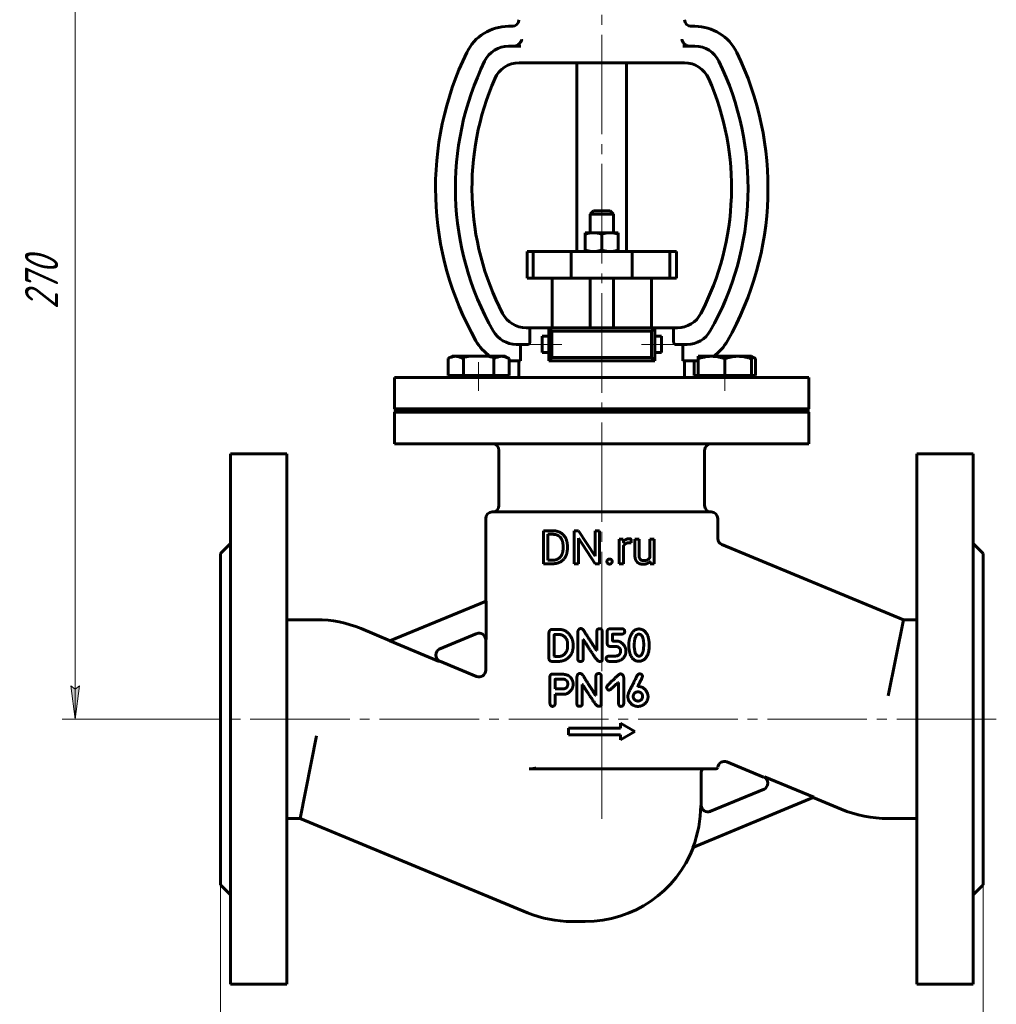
# Model space of a CAD drawing. Header units: millimetres. Extents: x 0 to 594, y 0 to 420.
# Tile 3 of 8: x 106 to 254, y 153 to 302. Entities that reach past the tile are written whole.
import ezdxf

# ---------------------------------------------------------------- set-up
doc = ezdxf.new("R2010")
doc.units = ezdxf.units.MM
for name, pattern in [('K5LT-1', [0]), ('K5LT_AXLED', [19.5, 15, -1.5, 1.5, -1.5]), ('K5LT_BASIC', [0]), ('K5LT_THIN', [0])]:
    doc.linetypes.add(name, pattern=pattern)
doc.layers.add('Системный слой', color=7, linetype='Continuous')
doc.layers.add('Системный слой (1)', color=7, linetype='Continuous', true_color=0x6c6c6c)
doc.styles.add('KDIMTEXTSTYLE', font='txt', dxfattribs={"width": 0.96, "oblique": 15, "height": 5})
doc.styles.add('KTEXTSTYLE', font='txt', dxfattribs={"width": 0.96, "height": 5})
doc.dimstyles.new('KDIMSTYLE (0.50)', dxfattribs={"dimtxt": 5, "dimasz": 1, "dimexe": 2, "dimexo": 0, "dimgap": 1, "dimtad": 1, "dimlfac": 2, "dimtxsty": 'KDIMTEXTSTYLE', "dimsah": 1, "dimcen": 0, "dimdle": 1, "dimadec": 0, "dimazin": 0, "dimtfac": 0.667, "dimtmove": 0, "dimatfit": 3, "dimfxl": 1, "dimtvp": 1, "dimtolj": 1, "dimtzin": 0, "dimarcsym": 0})

# ---------------------------------------------------------------- blocks, each defined once
blk = doc.blocks.new('U4')
at = {"layer": 'Системный слой (1)', "color": 143, "linetype": 'K5LT_BASIC', "lineweight": 60, "true_color": 0x33acca}
for p, q in [((216.87, 250.63), (216.66, 250.71)), ((217.08, 250.54), (216.87, 250.63)), ((217.28, 250.43), (217.08, 250.54))]:
    blk.add_line(p, q, dxfattribs=at)
blk = doc.blocks.new('U6')
at = {"layer": 'Системный слой (1)', "color": 143, "linetype": 'K5LT_BASIC', "lineweight": 60, "true_color": 0x33acca}
for p, q in [((203.11, 252.59), (203.11, 253.84)), ((203.11, 251.34), (203.11, 252.59))]:
    blk.add_line(p, q, dxfattribs=at)
blk = doc.blocks.new('U10')
at = {"layer": 'Системный слой (1)', "color": 143, "linetype": 'K5LT_BASIC', "lineweight": 60, "true_color": 0x33acca}
for p, q in [((185.1, 252.59), (185.1, 253.84)), ((185.1, 251.34), (185.1, 252.59))]:
    blk.add_line(p, q, dxfattribs=at)
blk = doc.blocks.new('U12')
at = {"layer": 'Системный слой (1)', "color": 143, "linetype": 'K5LT_BASIC', "lineweight": 60, "true_color": 0x33acca}
for p, q in [((157.8, 209.72), (162.22, 207.88)), ((169.68, 204.8), (175.22, 202.5))]:
    blk.add_line(p, q, dxfattribs=at)
blk = doc.blocks.new('U13')
at = {"layer": 'Системный слой (1)', "color": 143, "linetype": 'K5LT_BASIC', "lineweight": 60, "true_color": 0x33acca}
for p, q in [((218.52, 187.3), (212.98, 189.6)), ((230.22, 182.46), (225.98, 184.21))]:
    blk.add_line(p, q, dxfattribs=at)
blk = doc.blocks.new('U14')
at = {"layer": 'Системный слой (1)', "color": 143, "linetype": 'K5LT_BASIC', "lineweight": 60, "true_color": 0x33acca}
for p, q in [((176.6, 213.84), (176.6, 226.3)), ((176.6, 203.43), (176.6, 208.01))]:
    blk.add_line(p, q, dxfattribs=at)
blk = doc.blocks.new('D0')
at = {"layer": 'Системный слой (1)'}
for points in [[(141.6, 130.29), (141.1, 130.95), (141.6, 131.61), (136.6, 130.95)], [(246.6, 130.29), (251.6, 130.95), (246.6, 131.61), (247.1, 130.95)]]:
    blk.add_hatch(color=7, dxfattribs=at).paths.add_polyline_path(points)
at = {"layer": 'Системный слой (1)', "color": 7, "linetype": 'K5LT_THIN', "lineweight": 18, "true_color": 0xffffff}
for p, q in [((136.6, 171.05), (136.6, 128.95)), ((251.6, 171.05), (251.6, 128.95)), ((136.6, 130.95), (141.6, 131.61)), ((141.6, 130.29), (136.6, 130.95)), ((136.6, 130.95), (251.6, 130.95)), ((141.6, 131.61), (141.1, 130.95)), ((141.1, 130.95), (141.6, 130.29)), ((247.1, 130.95), (246.6, 131.61)), ((246.6, 131.61), (251.6, 130.95)), ((251.6, 130.95), (246.6, 130.29)), ((246.6, 130.29), (247.1, 130.95))]:
    blk.add_line(p, q, dxfattribs=at)
blk.add_wipeout([(188.56, 131.95), (188.56, 139.33), (199.2, 139.33), (199.2, 131.95)]).dxf.layer = 'Системный слой (1)'
at = {"layer": 'Системный слой (1)', "color": 7, "insert": (188.56, 138.54), "char_height": 5, "attachment_point": 1, "style": 'KTEXTSTYLE'}
blk.add_mtext('\\fArial|b0|c204|p34;\\H5.0;\\W1.000;\\Q15;\\fGOST Type AU|b0|i0|c204|p34;\\Q15;\\W0.960;230', dxfattribs=at)
blk = doc.blocks.new('KDIMARROW_01')
at = {"layer": 'Системный слой'}
blk.add_hatch(color=0, dxfattribs=at).paths.add_polyline_path([(0, 0), (-5, 0.66), (-4.5, 0), (-5, -0.66)])
at = {"layer": 'Системный слой', "color": 0, "linetype": 'K5LT_THIN', "lineweight": 18}
for p, q in [((-4.5, 0), (-5, 0.66)), ((-5, 0.66), (0, 0)), ((0, 0), (-5, -0.66)), ((-5, -0.66), (-4.5, 0))]:
    blk.add_line(p, q, dxfattribs=at)
at = {"layer": 'Системный слой (1)', "color": 0, "linetype": 'K5LT_THIN', "lineweight": 18}
blk.add_line((194.1, 196.05), (193.6, 196.05), dxfattribs=at)
blk = doc.blocks.new('D1')
at = {"layer": 'Системный слой (1)'}
for points in [[(115.37, 326.05), (114.71, 331.05), (114.05, 326.05), (114.71, 326.55)], [(114.71, 196.05), (115.37, 201.05), (114.71, 200.55), (114.05, 201.05)]]:
    blk.add_hatch(color=7, dxfattribs=at).paths.add_polyline_path(points)
at = {"layer": 'Системный слой (1)', "color": 7, "linetype": 'K5LT_THIN', "lineweight": 18, "true_color": 0xffffff}
for p, q in [((146.87, 331.05), (112.71, 331.05)), ((114.05, 326.05), (114.71, 331.05)), ((114.71, 331.05), (115.37, 326.05)), ((114.71, 331.05), (114.71, 196.05)), ((114.71, 326.55), (114.05, 326.05)), ((115.37, 326.05), (114.71, 326.55)), ((114.71, 196.05), (114.05, 201.05)), ((114.05, 201.05), (114.71, 200.55)), ((114.71, 200.55), (115.37, 201.05)), ((115.37, 201.05), (114.71, 196.05)), ((136.6, 196.05), (112.71, 196.05))]:
    blk.add_line(p, q, dxfattribs=at)
blk.add_wipeout([(113.71, 257.88), (106.33, 257.88), (106.33, 268.77), (113.71, 268.77)]).dxf.layer = 'Системный слой (1)'
at = {"layer": 'Системный слой (1)', "color": 7, "insert": (107.12, 257.88), "char_height": 5, "attachment_point": 1, "rotation": 90, "style": 'KTEXTSTYLE'}
blk.add_mtext('\\fArial|b0|c204|p34;\\H5.0;\\W1.000;\\Q15;\\fGOST Type AU|b0|i0|c204|p34;\\Q15;\\W0.960;270', dxfattribs=at)

msp = doc.modelspace()

# ---------------------------------------------------------------- linework, layer by layer
at = {"layer": 'Системный слой (1)', "color": 30, "linetype": 'K5LT_AXLED', "lineweight": 18, "true_color": 0xff8000}
for p, q in [((194.1019, 186.7983), (194.1019, 321.088)), ((188.0978, 252.588), (183.0978, 252.588)), ((205.1061, 252.588), (200.1061, 252.588)), ((175.5404, 245.588), (175.5404, 249.888)), ((212.6635, 245.588), (212.6635, 249.888)), ((253.6019, 196.0483), (134.6019, 196.0483)), ((194.1019, 181.0153), (194.1019, 190.5483))]:
    msp.add_line(p, q, dxfattribs=at)
at = {"layer": 'Системный слой (1)', "color": 143, "linetype": 'K5LT_BASIC', "lineweight": 60, "true_color": 0x33acca}
for p, q in [((180.7509, 300.5689), (180.0416, 300.5689)), ((208.1623, 300.5689), (207.453, 300.5689)), ((181.8877, 297.5689), (180.0416, 297.5689)), ((208.1623, 297.5689), (206.3162, 297.5689)), ((181.6405, 295.0689), (183.0329, 295.0689)), ((183.0329, 295.0689), (185.1752, 295.0689)), ((185.1752, 295.0689), (203.0287, 295.0689)), ((190.3519, 266.588), (190.3519, 295.0689)), ((197.8519, 266.588), (197.8519, 295.0689)), ((203.0287, 295.0689), (205.171, 295.0689)), ((205.171, 295.0689), (206.5633, 295.0689)), ((192.8519, 272.713), (192.3519, 272.213)), ((192.3519, 269.438), (192.3519, 272.213)), ((192.3519, 272.213), (195.8519, 272.213)), ((195.3519, 272.713), (192.8519, 272.713)), ((195.3519, 272.713), (195.8519, 272.213)), ((195.8519, 269.438), (195.8519, 272.213)), ((191.6019, 269.438), (192.8519, 269.438)), ((191.6019, 269.2147), (191.6019, 269.438)), ((191.6019, 269.2147), (191.6019, 266.8113)), ((192.8519, 269.438), (195.3519, 269.438)), ((194.1019, 269.2147), (194.1019, 266.8113)), ((195.3519, 269.438), (196.6019, 269.438)), ((196.6019, 269.438), (196.6019, 269.2147)), ((196.6019, 269.2147), (196.6019, 266.8113)), ((182.8519, 262.588), (182.8519, 266.588)), ((182.8519, 266.588), (183.7436, 266.588)), ((183.7436, 266.588), (189.4982, 266.588)), ((183.7436, 262.588), (183.7436, 266.588)), ((189.4982, 262.588), (189.4982, 266.588)), ((189.4982, 266.588), (198.6743, 266.588)), ((191.6019, 266.588), (191.6019, 266.8113)), ((196.6019, 266.8113), (196.6019, 266.588)), ((198.6743, 266.588), (204.3898, 266.588)), ((198.6743, 262.588), (198.6743, 266.588)), ((204.3898, 262.588), (204.3898, 266.588)), ((204.3898, 266.588), (205.3519, 266.588)), ((205.3519, 262.588), (205.3519, 266.588)), ((182.8519, 262.588), (183.7436, 262.588)), ((183.7436, 262.588), (189.4982, 262.588)), ((186.6019, 255.088), (186.6019, 262.588)), ((189.4982, 262.588), (198.6743, 262.588)), ((192.3519, 255.088), (192.3519, 262.588)), ((195.8519, 255.088), (195.8519, 262.588)), ((198.6743, 262.588), (204.3898, 262.588)), ((201.6019, 255.088), (201.6019, 262.588)), ((204.3898, 262.588), (205.3519, 262.588)), ((183.2766, 255.088), (182.7012, 255.088)), ((183.2766, 255.088), (186.0978, 255.088)), ((183.2766, 255.088), (183.2766, 253.088)), ((186.0978, 255.088), (186.5978, 254.588)), ((186.0978, 255.088), (186.0978, 250.088)), ((202.1061, 255.088), (186.0978, 255.088)), ((186.5978, 254.588), (186.5978, 250.588)), ((201.6061, 254.588), (186.5978, 254.588)), ((202.1061, 255.088), (201.6061, 254.588)), ((201.6061, 250.588), (201.6061, 254.588)), ((202.1061, 255.088), (204.9273, 255.088)), ((202.1061, 250.088), (202.1061, 255.088)), ((205.5027, 255.088), (204.9273, 255.088)), ((204.9273, 253.088), (204.9273, 255.088)), ((181.2142, 252.588), (183.0029, 252.588)), ((181.8545, 252.588), (181.8545, 250.088)), ((186.0978, 253.838), (185.0978, 253.838)), ((203.1061, 253.838), (202.1061, 253.838)), ((205.2009, 252.588), (206.9897, 252.588)), ((206.3494, 250.088), (206.3494, 252.588)), ((186.0978, 251.338), (185.0978, 251.338)), ((203.1061, 251.338), (202.1061, 251.338)), ((170.9216, 250.4307), (171.5404, 250.788)), ((170.9216, 247.888), (170.9216, 250.4307)), ((172.0763, 250.788), (171.5404, 250.788)), ((175.5404, 250.788), (172.0763, 250.788)), ((173.231, 247.888), (173.231, 250.4307)), ((179.0045, 250.788), (175.5404, 250.788)), ((177.8498, 247.888), (177.8498, 250.4307)), ((179.5404, 250.788), (179.0045, 250.788)), ((180.1592, 250.4307), (179.5404, 250.788)), ((180.1592, 247.888), (180.1592, 250.4307)), ((181.8545, 250.088), (180.1592, 250.088)), ((181.6019, 247.588), (181.6019, 250.088)), ((186.0978, 250.088), (186.5978, 250.588)), ((186.0978, 250.088), (202.1061, 250.088)), ((186.5978, 250.588), (201.6061, 250.588)), ((202.1061, 250.088), (201.6061, 250.588)), ((208.6635, 250.088), (206.3494, 250.088)), ((206.6019, 247.588), (206.6019, 250.088)), ((208.0447, 247.888), (208.0447, 250.088)), ((210.6635, 250.788), (208.6635, 250.788)), ((208.6635, 250.4307), (208.6635, 250.788)), ((208.6635, 247.888), (208.6635, 250.4307)), ((214.6635, 250.788), (210.6635, 250.788)), ((212.6635, 247.888), (212.6635, 250.4307)), ((216.6635, 250.788), (214.6635, 250.788)), ((217.2823, 250.4307), (216.6635, 250.788)), ((216.6635, 250.788), (216.6635, 250.4307)), ((216.6635, 247.888), (216.6635, 250.4307)), ((217.2823, 247.888), (217.2823, 250.4307)), ((162.8519, 242.838), (162.8519, 247.588)), ((162.8519, 247.588), (225.3519, 247.588)), ((172.0763, 247.888), (170.9216, 247.888)), ((171.5404, 247.588), (171.5404, 247.888)), ((173.231, 247.888), (172.0763, 247.888)), ((175.5404, 247.888), (173.231, 247.888)), ((177.8498, 247.888), (175.5404, 247.888)), ((179.0045, 247.888), (177.8498, 247.888)), ((180.1592, 247.888), (179.0045, 247.888)), ((179.5404, 247.588), (179.5404, 247.888)), ((208.6635, 247.888), (208.0447, 247.888)), ((210.6635, 247.888), (208.6635, 247.888)), ((208.6635, 247.588), (208.6635, 247.888)), ((212.6635, 247.888), (210.6635, 247.888)), ((214.6635, 247.888), (212.6635, 247.888)), ((216.6635, 247.888), (214.6635, 247.888)), ((217.2823, 247.888), (216.6635, 247.888)), ((216.6635, 247.588), (216.6635, 247.888)), ((225.3519, 242.838), (225.3519, 247.588)), ((162.8519, 242.838), (225.3519, 242.838)), ((163.1019, 242.588), (162.8519, 242.838)), ((162.8519, 242.338), (163.1019, 242.588)), ((162.8519, 237.588), (162.8519, 242.338)), ((162.8519, 242.338), (225.3519, 242.338)), ((163.1019, 242.588), (225.1019, 242.588)), ((225.1019, 242.588), (225.3519, 242.838)), ((225.3519, 242.338), (225.1019, 242.588)), ((225.3519, 237.588), (225.3519, 242.338)), ((162.8519, 237.588), (225.3519, 237.588)), ((178.6019, 228.2983), (178.6019, 236.588)), ((209.6019, 228.2983), (209.6019, 236.588)), ((138.1019, 236.0483), (146.6019, 236.0483)), ((138.1019, 236.0483), (138.1019, 156.0483)), ((146.6019, 236.0483), (146.6019, 156.0483)), ((250.1019, 236.0483), (241.6019, 236.0483)), ((241.6019, 236.0483), (241.6019, 156.0483)), ((250.1019, 236.0483), (250.1019, 156.0483)), ((177.6019, 227.2983), (210.6019, 227.2983)), ((211.6019, 223.3077), (211.6019, 226.2983)), ((185.317, 224.4705), (186.7275, 224.4705)), ((185.317, 219.4858), (185.317, 224.4705)), ((189.9472, 219.4858), (189.9472, 224.4705)), ((189.9472, 224.4705), (190.6079, 224.4705)), ((190.6079, 224.4705), (193.1277, 220.6156)), ((193.1277, 224.4705), (193.7816, 224.4705)), ((193.1277, 220.6156), (193.1277, 224.4705)), ((193.7816, 219.4858), (193.7816, 224.4705)), ((185.9777, 220.0233), (185.9777, 223.9296)), ((185.9777, 223.9296), (186.7275, 223.9296)), ((190.6079, 223.3305), (193.1174, 219.4858)), ((190.6079, 219.4858), (190.6079, 223.3305)), ((196.7305, 219.4858), (196.7305, 223.1901)), ((196.7305, 223.1901), (197.3467, 223.1901)), ((197.3467, 223.1901), (197.3592, 222.7666)), ((198.5176, 222.6218), (198.521, 223.2107)), ((199.0981, 220.8005), (199.0981, 223.1901)), ((199.0981, 223.1901), (199.7314, 223.1901)), ((199.7314, 220.7936), (199.7314, 223.1901)), ((201.3781, 223.1901), (202.0149, 223.1901)), ((201.3781, 220.4948), (201.3781, 223.1901)), ((202.0149, 219.4858), (202.0149, 223.1901)), ((136.6019, 221.0483), (138.1019, 222.5483)), ((188.2715, 221.8276), (188.2715, 222.1322)), ((188.9254, 221.8276), (188.9254, 222.1254)), ((197.3639, 219.4858), (197.3639, 222.1174)), ((239.5856, 211.0483), (212.2193, 222.3838)), ((251.6019, 221.0483), (250.1019, 222.5483)), ((136.6019, 221.0483), (136.6019, 171.0483)), ((185.9777, 220.0233), (186.6659, 220.0233)), ((201.3958, 219.8523), (201.409, 219.4858)), ((251.6019, 221.0483), (251.6019, 171.0483)), ((185.317, 219.4858), (186.6659, 219.4858)), ((189.9472, 219.4858), (190.6079, 219.4858)), ((193.1174, 219.4858), (193.7816, 219.4858)), ((196.7305, 219.4858), (197.3639, 219.4858)), ((201.409, 219.4858), (202.0149, 219.4858)), ((162.1259, 207.8437), (176.6663, 213.8665)), ((176.6663, 208.0419), (176.6663, 213.8665)), ((146.6019, 211.0483), (151.1047, 211.0483)), ((237.2981, 199.5483), (239.5856, 211.0483)), ((241.6019, 211.0483), (239.5856, 211.0483)), ((186.5191, 209.5597), (186.6389, 209.5666)), ((186.6389, 209.5666), (187.779, 209.5666)), ((195.3667, 209.6624), (197.0957, 209.683)), ((175.2802, 208.9628), (169.5888, 206.6053)), ((186.1459, 205.157), (186.1459, 209.1112)), ((186.9334, 205.5371), (186.9436, 208.7689)), ((186.9813, 208.8065), (187.7242, 208.8065)), ((190.4979, 205.0988), (190.4979, 209.2379)), ((191.2956, 205.0988), (191.2956, 208.0568)), ((191.2956, 208.0568), (191.3332, 208.0568)), ((193.3497, 206.4032), (193.3497, 209.2174)), ((194.1679, 204.9858), (194.1679, 209.2379)), ((194.9046, 207.646), (194.9046, 209.1831)), ((195.7125, 207.9746), (195.7125, 208.8202)), ((195.7502, 208.8579), (197.058, 208.8579)), ((162.1259, 207.8437), (169.578, 204.7569)), ((188.9601, 207.0948), (188.9601, 207.3241)), ((195.8461, 207.8206), (196.3664, 207.8206)), ((198.9912, 207.1222), (199.0083, 207.509)), ((201.2645, 207.2146), (201.2645, 207.2317)), ((186.9334, 205.5371), (186.971, 205.5165)), ((186.971, 205.5165), (187.7242, 205.5165)), ((193.312, 206.4032), (193.3497, 206.4032)), ((195.175, 205.5713), (196.25, 205.5713)), ((196.9416, 206.1499), (196.9416, 206.4169)), ((197.7495, 206.2252), (197.7495, 206.3998)), ((199.6554, 205.5679), (199.8231, 205.5679)), ((186.5807, 204.7565), (187.6283, 204.7565)), ((193.7331, 204.7633), (193.8632, 204.7633)), ((195.2332, 204.7565), (196.2877, 204.7565)), ((186.2508, 202.4061), (186.268, 198.6984)), ((186.6856, 202.8512), (187.7127, 202.8512)), ((187.1033, 202.0638), (188.4727, 202.0638)), ((190.3656, 198.3321), (190.3656, 202.4712)), ((193.2174, 199.6365), (193.2174, 202.4506)), ((194.0356, 198.2191), (194.0356, 202.4712)), ((197.4187, 198.428), (197.4187, 202.3069)), ((187.0862, 200.6362), (187.1238, 200.5985)), ((187.1238, 200.5985), (188.168, 200.5985)), ((191.1633, 198.3321), (191.1633, 201.2901)), ((191.1633, 201.2901), (191.2009, 201.2901)), ((196.5388, 201.5571), (196.6142, 201.5571)), ((196.6142, 198.4656), (196.6142, 201.5571)), ((199.5539, 200.9717), (199.5539, 200.9888)), ((199.5539, 200.9717), (199.571, 200.9717)), ((187.0862, 199.8179), (188.6816, 199.8179)), ((187.0862, 198.4519), (187.0862, 199.8179)), ((193.1797, 199.6365), (193.2174, 199.6365)), ((195.19, 200.4308), (195.2447, 200.4308)), ((198.8589, 199.3968), (198.8589, 199.5064)), ((199.5916, 200.1637), (199.7045, 200.1637)), ((200.266, 199.3592), (200.266, 199.4687)), ((193.6008, 197.9966), (193.7309, 197.9966)), ((189.1019, 194.6706), (196.9369, 194.6706)), ((189.1019, 193.6706), (189.1019, 194.6706)), ((196.9369, 195.4206), (199.1019, 194.1706)), ((196.9369, 194.6706), (196.9369, 195.4206)), ((151.1047, 193.5483), (148.6183, 181.0483)), ((189.1019, 193.6706), (196.9369, 193.6706)), ((196.9369, 192.9206), (199.1019, 194.1706)), ((196.9369, 192.9206), (196.9369, 193.6706)), ((184.0094, 188.5483), (183.9178, 188.7983)), ((184.0094, 188.5483), (183.1779, 188.5483)), ((184.1534, 188.5483), (184.0094, 188.5483)), ((184.1534, 188.5483), (211.2808, 188.5483)), ((209.1019, 183.0153), (209.1019, 188.0483)), ((211.2808, 188.5483), (211.3584, 188.5483)), ((226.078, 184.253), (218.6259, 187.3397)), ((226.078, 184.253), (207.8418, 176.6993)), ((210.4141, 182.0944), (218.6151, 185.4913)), ((209.0292, 183.0153), (209.1019, 183.0153)), ((146.6019, 181.0483), (148.6183, 181.0483)), ((148.6183, 181.0483), (182.9023, 166.8474)), ((241.6019, 181.0483), (237.2981, 181.0483)), ((136.6019, 171.0483), (138.1019, 169.5483)), ((251.6019, 171.0483), (250.1019, 169.5483)), ((189.5992, 165.5153), (191.6019, 165.5153)), ((138.1019, 156.0483), (146.6019, 156.0483)), ((250.1019, 156.0483), (241.6019, 156.0483))]:
    msp.add_line(p, q, dxfattribs=at)
for centre, radius, start, end in [((180.6019, 301.5689), 1, 270, 0), ((207.6019, 301.5689), 1, 180, 270), ((180.0416, 293.5689), 7, 90, 154.031247), ((208.1623, 293.5689), 7, 25.968753, 90), ((180.0416, 293.5689), 4, 90, 154.031247), ((208.1623, 293.5689), 4, 25.968753, 90), ((215.7206, 276.1912), 46.686, 154.031247, 209.601006), ((172.4833, 276.1912), 46.686, 330.398994, 25.968753), ((215.7206, 276.1912), 43.686, 154.031247, 209.601006), ((181.6405, 291.0689), 4, 90, 156.416206), ((206.5633, 291.0689), 4, 23.583794, 90), ((172.4833, 276.1912), 43.686, 330.398994, 25.968753), ((215.7206, 276.1912), 41.186, 156.416206, 207.38298), ((172.4833, 276.1912), 41.186, 332.61702, 23.583794), ((182.7012, 259.088), 4, 207.38298, 270), ((205.5027, 259.088), 4, 270, 332.61702), ((181.2142, 256.588), 4, 209.601006, 270), ((206.9897, 256.588), 4, 270, 330.398994), ((181.2142, 256.588), 7, 209.601006, 235.952268), ((206.9897, 256.588), 7, 304.047732, 330.398994), ((177.6019, 236.588), 1, 0, 90), ((210.6019, 236.588), 1, 90, 180), ((177.6019, 226.2983), 1, 90, 180), ((177.6019, 228.2983), 1, 270, 0), ((210.6019, 228.2983), 1, 180, 270), ((210.6019, 226.2983), 1, 0, 90), ((212.6019, 223.3077), 1, 180, 247.5), ((151.1047, 193.5483), 17.5, 67.5, 90), ((175.6019, 208.0137), 1, 0, 112.5), ((170.0635, 205.7196), 1, 112.5, 247.5), ((175.6019, 203.4255), 1, 247.5, 0), ((211.3584, 188.7983), 0.25, 270, 354.161789), ((212.6019, 188.6712), 1, 67.5, 173.283691), ((209.6019, 188.0483), 0.5, 90, 180), ((218.1404, 186.3771), 1, 292.5, 67.5), ((191.6019, 183.0153), 17.4248, 338.74788, 359.996638), ((210.1014, 183.0472), 1, 181.829678, 292.5), ((237.2981, 199.5483), 18.5, 247.5, 270), ((191.6019, 183.0153), 17.5, 270, 338.983093), ((189.5992, 183.0153), 17.5, 247.5, 270)]:
    msp.add_arc(centre, radius, start, end, dxfattribs=at)
for points, degree in [([(180.8354, 297.5689), (180.9075, 297.5689), (180.987, 297.5771), (181.0635, 297.5943)], 3), ([(207.1403, 297.5943), (207.2168, 297.5771), (207.2964, 297.5689), (207.3684, 297.5689)], 3), ([(188.9254, 222.1254), (188.9254, 222.6663), (188.6104, 223.5325), (188.025, 224.1453), (187.2171, 224.4705), (186.7275, 224.4705)], 2), ([(188.2715, 222.1322), (188.2715, 222.5602), (188.0661, 223.2278), (187.669, 223.69), (187.0972, 223.9296), (186.7275, 223.9296)], 2), ([(198.2403, 223.2586), (197.939, 223.2586), (197.7216, 223.1302)], 2), ([(198.3978, 223.2432), (198.3087, 223.2586), (198.2403, 223.2586)], 2), ([(198.521, 223.2107), (198.4868, 223.2278), (198.3978, 223.2432)], 2), ([(186.6659, 219.4858), (187.1862, 219.4858), (188.0182, 219.8111), (188.6104, 220.4205), (188.9254, 221.2866), (188.9254, 221.8276)], 2), ([(186.6659, 220.0233), (187.1999, 220.0233), (187.912, 220.4718), (188.2715, 221.2832), (188.2715, 221.8276)], 2), ([(198.2095, 222.6492), (198.2985, 222.6492), (198.4388, 222.6389), (198.5176, 222.6218)], 2), ([(194.9897, 220.0935), (194.8887, 219.9822), (194.8887, 219.8213)], 2), ([(195.2824, 220.2048), (195.0907, 220.2048), (194.9897, 220.0935)], 2), ([(195.5751, 220.0935), (195.4741, 220.2048), (195.2824, 220.2048)], 2), ([(195.6761, 219.8213), (195.6761, 219.9822), (195.5751, 220.0935)], 2), ([(199.0981, 220.8005), (199.0981, 220.4307), (199.1854, 220.1671)], 2), ([(199.1854, 220.1671), (199.2727, 219.9035), (199.4336, 219.7392)], 2), ([(199.7879, 220.3811), (199.7314, 220.5437), (199.7314, 220.7936)], 2), ([(200.1611, 219.9925), (200.0395, 220.0302), (199.8444, 220.2185), (199.7879, 220.3811)], 2), ([(200.4127, 219.9549), (200.2826, 219.9549), (200.1611, 219.9925)], 2), ([(201.0529, 220.1106), (200.8167, 219.9549), (200.4127, 219.9549)], 2), ([(200.9879, 219.5457), (201.2334, 219.6594), (201.3958, 219.8523)], 2), ([(201.3781, 220.4948), (201.2724, 220.2554), (201.0529, 220.1106)], 2), ([(194.8887, 219.8213), (194.8887, 219.6639), (194.9897, 219.5543)], 2), ([(194.9897, 219.5543), (195.0907, 219.4447), (195.2824, 219.4447)], 2), ([(195.2824, 219.4447), (195.4741, 219.4447), (195.5751, 219.5543)], 2), ([(195.5751, 219.5543), (195.6761, 219.6639), (195.6761, 219.8213)], 2), ([(199.4336, 219.7392), (199.5945, 219.5748), (199.8187, 219.4961)], 2), ([(199.8187, 219.4961), (200.0429, 219.4173), (200.3134, 219.4173)], 2), ([(200.3134, 219.4173), (200.7105, 219.4173), (200.9879, 219.5457)], 2), ([(186.5191, 209.5597), (186.2076, 209.546), (186.1459, 209.1112)], 2), ([(189.549, 208.3307), (188.8334, 209.5666), (187.779, 209.5666)], 2), ([(190.9532, 209.7104), (190.58, 209.7104), (190.4979, 209.2379)], 2), ([(191.6208, 209.0256), (191.2956, 209.7104), (190.9532, 209.7104)], 2), ([(193.805, 209.6932), (193.3497, 209.6932), (193.3497, 209.2174)], 2), ([(194.1679, 209.2379), (194.1679, 209.6932), (193.805, 209.6932)], 2), ([(195.3667, 209.6624), (194.9046, 209.6624), (194.9046, 209.1831)], 2), ([(197.5578, 209.279), (197.5578, 209.683), (197.0957, 209.683)], 2), ([(199.1761, 209.5255), (198.8166, 209.3372), (198.5068, 208.7278)], 2), ([(199.6759, 209.6556), (199.3609, 209.6008), (199.1761, 209.5255)], 2), ([(201.0796, 208.5464), (200.5832, 209.6556), (199.6759, 209.6556)], 2), ([(186.9813, 208.8065), (186.9436, 208.7997), (186.9436, 208.7689)], 2), ([(188.0084, 208.7689), (187.8303, 208.8065), (187.7242, 208.8065)], 2), ([(188.9601, 207.3241), (188.9601, 208.3889), (188.0084, 208.7689)], 2), ([(189.7955, 207.0948), (189.7955, 207.8479), (189.549, 208.3307)], 2), ([(191.3332, 208.0568), (191.7954, 207.2762), (192.9115, 205.6261)], 2), ([(193.312, 206.4032), (192.3945, 207.8548), (191.6208, 209.0256)], 2), ([(195.7125, 208.8202), (195.7125, 208.8511), (195.7502, 208.8579)], 2), ([(195.8461, 207.8206), (195.7125, 207.8206), (195.7125, 207.9746)], 2), ([(197.058, 208.8579), (197.5749, 208.9092), (197.5749, 209.2619)], 2), ([(197.5749, 209.2619), (197.5749, 209.279), (197.5578, 209.279)], 2), ([(198.5068, 208.7278), (198.1969, 208.1184), (198.1764, 207.2694)], 2), ([(199.693, 208.8613), (199.111, 208.8613), (199.0083, 207.509)], 2), ([(200.4325, 207.2317), (200.4325, 208.8613), (199.693, 208.8613)], 2), ([(201.2645, 207.2317), (201.2645, 207.8343), (201.0796, 208.5464)], 2), ([(188.4637, 204.9105), (189.7955, 205.6089), (189.7955, 207.0948)], 2), ([(188.7684, 206.2218), (188.9601, 206.571), (188.9601, 207.0948)], 2), ([(194.9046, 207.646), (194.9046, 207.0126), (195.4044, 207.0126)], 2), ([(195.4044, 207.0126), (196.5376, 207.0092), (196.5376, 206.9544)], 2), ([(197.5168, 207.129), (196.9621, 207.8206), (196.3664, 207.8206)], 2), ([(196.5376, 206.9544), (196.9416, 206.7113), (196.9416, 206.4169)], 2), ([(197.7495, 206.3998), (197.7495, 206.6668), (197.5168, 207.129)], 2), ([(198.1764, 207.2694), (198.1764, 206.5573), (198.3784, 205.8657)], 2), ([(198.9912, 207.1222), (199.0665, 205.5679), (199.6554, 205.5679)], 2), ([(199.8231, 205.5679), (200.2237, 205.5679), (200.3949, 206.5847)], 2), ([(200.0799, 204.8284), (201.2645, 205.2289), (201.2645, 207.2146)], 2), ([(200.3949, 206.5847), (200.4325, 207.04), (200.4325, 207.2317)], 2), ([(186.1459, 205.157), (186.1631, 204.8078), (186.5807, 204.7565)], 2), ([(187.7242, 205.5165), (188.313, 205.5165), (188.7684, 206.2218)], 2), ([(190.4979, 205.0988), (190.4979, 204.7496), (190.8779, 204.7496)], 2), ([(190.8779, 204.7496), (191.2956, 204.7496), (191.2956, 205.0988)], 2), ([(192.9115, 205.6261), (193.4661, 204.7633), (193.7331, 204.7633)], 2), ([(195.175, 205.5713), (194.771, 205.5028), (194.771, 205.2084)], 2), ([(194.771, 205.2084), (194.771, 204.7941), (195.2332, 204.7565)], 2), ([(196.9416, 206.1499), (196.7499, 205.5713), (196.25, 205.5713)], 2), ([(196.8834, 204.9003), (197.7495, 205.4343), (197.7495, 206.2252)], 2), ([(198.3784, 205.8657), (198.82, 204.7736), (199.6759, 204.7736)], 2), ([(187.6283, 204.7565), (187.933, 204.7565), (188.4637, 204.9105)], 2), ([(193.8632, 204.7633), (194.1679, 204.7633), (194.1679, 204.9858)], 2), ([(196.2877, 204.7565), (196.4417, 204.7565), (196.8834, 204.9003)], 2), ([(199.6759, 204.7736), (199.9156, 204.7736), (200.0799, 204.8284)], 2), ([(186.6856, 202.8512), (186.3467, 202.8512), (186.2508, 202.4061)], 2), ([(187.1033, 202.0638), (187.0657, 202.057), (187.0657, 202.0227)], 2), ([(187.0657, 202.0227), (187.0862, 200.8827), (187.0862, 200.6362)], 2), ([(189.4091, 202.3274), (188.9931, 202.8615), (187.7127, 202.8512)], 2), ([(188.9863, 201.3791), (188.9863, 201.8344), (188.4727, 202.0638)], 2), ([(189.784, 201.2832), (189.825, 201.7933), (189.4091, 202.3274)], 2), ([(190.8209, 202.9436), (190.4477, 202.9436), (190.3656, 202.4712)], 2), ([(191.4885, 202.2589), (191.1633, 202.9436), (190.8209, 202.9436)], 2), ([(193.1797, 199.6365), (192.2622, 201.0881), (191.4885, 202.2589)], 2), ([(193.6727, 202.9265), (193.2174, 202.9265), (193.2174, 202.4506)], 2), ([(194.0356, 202.4712), (194.0356, 202.9265), (193.6727, 202.9265)], 2), ([(195.9774, 202.1015), (194.8339, 201.1086), (194.8339, 200.8245)], 2), ([(196.9154, 202.8683), (196.686, 202.8683), (195.9774, 202.1015)], 2), ([(197.4187, 202.3069), (197.3228, 202.8683), (196.9154, 202.8683)], 2), ([(199.6669, 202.8478), (199.5128, 202.8478), (198.6535, 200.9888)], 2), ([(199.8346, 202.8855), (199.7867, 202.8855), (199.6669, 202.8478)], 2), ([(199.6669, 201.2729), (200.2489, 202.3753), (200.2489, 202.4917)], 2), ([(200.2489, 202.4917), (200.2489, 202.8101), (199.8346, 202.8855)], 2), ([(188.168, 200.5985), (188.9863, 200.5985), (188.9863, 201.3791)], 2), ([(188.6816, 199.8179), (189.784, 200.2972), (189.784, 201.2832)], 2), ([(191.2009, 201.2901), (191.6631, 200.5095), (192.7792, 198.8593)], 2), ([(194.8339, 200.8245), (194.9263, 200.4308), (195.19, 200.4308)], 2), ([(195.2447, 200.4308), (195.4193, 200.4342), (196.5388, 201.5571)], 2), ([(198.6535, 200.9888), (198.0338, 199.9515), (198.0338, 199.4345)], 2), ([(199.5539, 200.9888), (199.5539, 201.0333), (199.6669, 201.2729)], 2), ([(200.9987, 199.9378), (200.557, 200.9717), (199.571, 200.9717)], 2), ([(198.0338, 199.4345), (198.0338, 199.3455), (198.1263, 198.9621)], 2), ([(198.8966, 199.7152), (198.8589, 199.6399), (198.8589, 199.5064)], 2), ([(198.8589, 199.3968), (198.8589, 199.0545), (199.3108, 198.8148)], 2), ([(199.5916, 200.1637), (199.0678, 200.1637), (198.8966, 199.7152)], 2), ([(199.571, 198.7772), (200.0948, 198.7772), (200.266, 199.3592)], 2), ([(200.266, 199.4687), (200.266, 199.9857), (199.7045, 200.1637)], 2), ([(200.4543, 198.25), (201.0911, 198.7464), (201.0911, 199.4893)], 2), ([(201.0911, 199.4893), (201.0534, 199.7837), (200.9987, 199.9378)], 2), ([(186.268, 198.6984), (186.268, 197.976), (186.6856, 197.976)], 2), ([(186.6856, 197.976), (187.0417, 197.976), (187.0862, 198.4519)], 2), ([(190.3656, 198.3321), (190.3656, 197.9829), (190.7456, 197.9829)], 2), ([(190.7456, 197.9829), (191.1633, 197.9829), (191.1633, 198.3321)], 2), ([(192.7792, 198.8593), (193.3338, 197.9966), (193.6008, 197.9966)], 2), ([(193.7309, 197.9966), (194.0356, 197.9966), (194.0356, 198.2191)], 2), ([(196.6142, 198.4656), (196.6758, 197.9589), (197.0079, 197.976)], 2), ([(197.0079, 197.976), (197.3776, 197.976), (197.4187, 198.428)], 2), ([(198.1263, 198.9621), (198.6227, 197.9692), (199.5539, 197.9692)], 2), ([(199.3108, 198.8148), (199.5128, 198.7772), (199.571, 198.7772)], 2), ([(199.5539, 197.9692), (200.0332, 197.9692), (200.4543, 198.25)], 2)]:
    msp.add_open_spline(points, degree=degree, dxfattribs=at)
for points, degree, knots in [([(181.0635, 297.5943), (181.1482, 297.6134), (181.2295, 297.6425), (181.3986, 297.7234), (181.4829, 297.7781), (181.6632, 297.9234), (181.7512, 298.0204), (181.9217, 298.2625), (181.9906, 298.4154), (182.0288, 298.5669), (182.0291, 298.5679), (182.0293, 298.5689)], 3, [0, 0, 0, 0, 0.05207565, 0.05207565, 0.115131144, 0.115131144, 0.203571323, 0.203571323, 0.327767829, 0.327767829, 0.328600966, 0.328600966, 0.328600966, 0.328600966]), ([(206.1745, 298.5689), (206.1748, 298.5679), (206.175, 298.5669), (206.2132, 298.4154), (206.2822, 298.2625), (206.4527, 298.0204), (206.5407, 297.9234), (206.721, 297.7781), (206.8053, 297.7234), (206.9743, 297.6425), (207.0557, 297.6134), (207.1403, 297.5943)], 3, [-0.000840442, -0.000840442, -0.000840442, -0.000840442, 0, 0, 0.125285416, 0.125285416, 0.214501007, 0.214501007, 0.278109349, 0.278109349, 0.330641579, 0.330641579, 0.330641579, 0.330641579]), ([(183.2766, 253.088), (183.2766, 253.0582), (183.2738, 253.0027), (183.2629, 252.9311), (183.2494, 252.8733), (183.2313, 252.8149), (183.2105, 252.7659), (183.1889, 252.7258), (183.1702, 252.6963), (183.148, 252.6673), (183.1184, 252.6361), (183.0827, 252.6093), (183.0418, 252.5917), (183.0159, 252.588), (183.0029, 252.588)], 3, [0, 0, 0, 0, 1.66653814, 3.01023249, 3.95623934, 5.0312675, 6.6296445, 7.42855166, 8.32661023, 9.29088556, 10.31811639, 11.95589915, 13.43898818, 15, 15, 15, 15]), ([(205.2009, 252.588), (205.19, 252.588), (205.1699, 252.5904), (205.1442, 252.5993), (205.1166, 252.6132), (205.0882, 252.6337), (205.0599, 252.6627), (205.0418, 252.6856), (205.0287, 252.7043), (205.0146, 252.7265), (205.0015, 252.7506), (204.9858, 252.7839), (204.9742, 252.8125), (204.9585, 252.8592), (204.9464, 252.9049), (204.9351, 252.9671), (204.9287, 253.0258), (204.9273, 253.0682), (204.9273, 253.088)], 3, [0, 0, 0, 0, 1.66833775, 3.00078063, 3.75232688, 5.68414488, 7.16998643, 8.12947488, 8.64038579, 9.41326198, 10.65878796, 11.15652291, 12.61652016, 13.16936488, 14.94477885, 16.05221261, 17.60169592, 19, 19, 19, 19]), ([(172.0763, 250.788), (172.0055, 250.788), (171.8687, 250.7796), (171.6605, 250.7425), (171.4746, 250.6885), (171.225, 250.5935), (171.0487, 250.5041), (170.9216, 250.4307)], 3, [0, 0, 0, 0, 1.44740223, 2.79972062, 4.28007379, 5.29108611, 8, 8, 8, 8]), ([(173.231, 250.4307), (173.1487, 250.4783), (172.974, 250.5711), (172.7366, 250.6699), (172.5188, 250.7353), (172.3341, 250.7721), (172.1858, 250.7862), (172.1008, 250.788), (172.0763, 250.788)], 3, [0, 0, 0, 0, 1.97363156, 4.15995945, 5.5817399, 7.04511177, 8.43464385, 9, 9, 9, 9]), ([(179.0045, 250.788), (178.9337, 250.788), (178.7969, 250.7796), (178.5887, 250.7425), (178.4028, 250.6885), (178.1532, 250.5935), (177.9769, 250.5041), (177.8498, 250.4307)], 3, [0, 0, 0, 0, 1.44740223, 2.79972062, 4.28007379, 5.29108611, 8, 8, 8, 8]), ([(180.1592, 250.4307), (180.0769, 250.4783), (179.9022, 250.5711), (179.6649, 250.6699), (179.447, 250.7353), (179.2623, 250.7721), (179.114, 250.7862), (179.029, 250.788), (179.0045, 250.788)], 3, [0, 0, 0, 0, 1.97363156, 4.15995945, 5.5817399, 7.04511177, 8.43464385, 9, 9, 9, 9]), ([(210.6635, 250.788), (210.5409, 250.788), (210.3039, 250.7796), (209.9433, 250.7425), (209.6213, 250.6885), (209.2173, 250.5997), (208.9116, 250.5123), (208.6911, 250.4399), (208.6635, 250.4307)], 3, [0, 0, 0, 0, 1.62832751, 3.14968569, 4.81508301, 5.95247187, 8.61753361, 9, 9, 9, 9]), ([(212.6635, 250.4307), (212.5209, 250.4783), (212.2956, 250.5474), (211.9902, 250.6259), (211.7236, 250.6844), (211.43, 250.7353), (211.11, 250.7721), (210.8531, 250.7862), (210.706, 250.788), (210.6635, 250.788)], 3, [0, 0, 0, 0, 2.19292395, 3.44223855, 4.62217717, 6.20193322, 7.82790196, 9.3718265, 10, 10, 10, 10]), ([(214.6635, 250.788), (214.5409, 250.788), (214.3039, 250.7796), (213.9433, 250.7425), (213.6213, 250.6885), (213.2173, 250.5997), (212.9116, 250.5123), (212.6911, 250.4399), (212.6635, 250.4307)], 3, [0, 0, 0, 0, 1.62832751, 3.14968569, 4.81508301, 5.95247187, 8.61753361, 9, 9, 9, 9]), ([(216.6635, 250.4307), (216.5209, 250.4783), (216.2956, 250.5474), (215.9902, 250.6259), (215.7236, 250.6844), (215.43, 250.7353), (215.11, 250.7721), (214.8531, 250.7862), (214.706, 250.788), (214.6635, 250.788)], 3, [0, 0, 0, 0, 2.19292395, 3.44223855, 4.62217717, 6.20193322, 7.82790196, 9.3718265, 10, 10, 10, 10]), ([(197.7216, 223.1302), (197.5042, 223.0018), (197.3615, 222.7704), (197.3592, 222.7666)], 2, [0, 0, 0, 1.96727517, 2, 2, 2]), ([(197.3639, 222.1174), (197.4293, 222.2735), (197.6549, 222.5123), (197.9904, 222.6492), (198.2095, 222.6492)], 2, [0, 0, 0, 0.95729969, 1.97864985, 3, 3, 3]), ([(183.9178, 188.7983), (183.9283, 188.7696), (183.9475, 188.7283), (183.9805, 188.6756), (184.0104, 188.6359), (184.0447, 188.6003), (184.0774, 188.575), (184.1025, 188.5609), (184.1275, 188.551), (184.1435, 188.5483), (184.1534, 188.5483)], 3, [0, 0, 0, 0, 2.52309281, 3.62874958, 4.99007656, 6.59698511, 7.89900744, 8.91018271, 9.62382398, 11, 11, 11, 11])]:
    msp.add_open_spline(points, degree=degree, knots=knots, dxfattribs=at)
for points in [[(192.8519, 269.438), (192.2718, 269.438), (191.6019, 269.2147)], [(194.1019, 269.2147), (193.4321, 269.438), (192.8519, 269.438)], [(195.3519, 269.438), (194.7718, 269.438), (194.1019, 269.2147)], [(196.6019, 269.2147), (195.9321, 269.438), (195.3519, 269.438)], [(191.6019, 266.8113), (192.2718, 266.588), (192.8519, 266.588)], [(192.8519, 266.588), (193.4321, 266.588), (194.1019, 266.8113)], [(194.1019, 266.8113), (194.7718, 266.588), (195.3519, 266.588)], [(195.3519, 266.588), (195.9321, 266.588), (196.6019, 266.8113)]]:
    msp.add_rational_spline(points, [1, 1.0379548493, 1], degree=2, dxfattribs=at)
at = {"layer": 'Системный слой (1)', "color": 7, "linetype": 'K5LT-1'}
for points, knots in [([(175.5404, 250.788), (175.476, 250.788), (175.3468, 250.7862), (175.1528, 250.7781), (174.9595, 250.7646), (174.718, 250.7413), (174.4291, 250.703), (174.0431, 250.6349), (173.6432, 250.5447), (173.3571, 250.4671), (173.231, 250.4307)], [0, 0, 0, 0, 1.81846407, 3.63692813, 5.4553922, 7.27385627, 10.46569137, 13.65752648, 18.30421618, 22, 22, 22, 22]), ([(177.8498, 250.4307), (177.8009, 250.4449), (177.6735, 250.4808), (177.4273, 250.5455), (177.0845, 250.625), (176.7253, 250.6916), (176.3908, 250.7382), (176.1553, 250.762), (175.9664, 250.7754), (175.8243, 250.7827), (175.6822, 250.787), (175.5876, 250.788), (175.5404, 250.788)], [0, 0, 0, 0, 1.43286195, 3.72544107, 7.16430976, 11.33828068, 14.00371051, 16.66914034, 18.00185526, 19.33457017, 20.66728509, 22, 22, 22, 22]), ([(175.2802, 208.9628), (175.2969, 208.9697), (175.331, 208.9828), (175.4007, 209.0052), (175.4559, 209.0181), (175.5125, 209.028), (175.5543, 209.0339), (175.6346, 209.0404), (175.7004, 209.0398), (175.7866, 209.0332), (175.8347, 209.0261), (175.8815, 209.0161), (175.894, 209.0133), (175.9182, 209.0074), (175.9661, 208.9943), (176.0374, 208.9697), (176.1141, 208.9352), (176.1828, 208.8971), (176.2409, 208.8594), (176.3043, 208.8117), (176.3714, 208.7518), (176.431, 208.6868), (176.4784, 208.6255), (176.515, 208.5712), (176.5476, 208.515), (176.5761, 208.4579), (176.6007, 208.3996), (176.6214, 208.3399), (176.6375, 208.2823), (176.6499, 208.2253), (176.6585, 208.1706), (176.6635, 208.121), (176.6659, 208.0785), (176.6663, 208.054), (176.6663, 208.0419)], [0, 0, 0, 0, 0.44560299, 0.89120598, 1.78241197, 1.82991348, 2.29633266, 2.81325021, 3.79658694, 3.89893904, 4.92731299, 4.98102657, 5.06764193, 5.24087265, 5.58733409, 6.28025698, 7.08038581, 7.63925515, 8.19812448, 8.77234256, 9.57517325, 10.39265206, 10.92274818, 11.4662371, 11.99021687, 12.5100533, 13.02289712, 13.53574093, 14.05179392, 14.48276774, 14.96186969, 15.40275129, 15.70137564, 16, 16, 16, 16]), ([(169.5888, 206.6053), (169.5733, 206.5989), (169.5426, 206.5853), (169.4961, 206.5619), (169.4499, 206.5355), (169.3888, 206.4961), (169.3199, 206.4435), (169.2408, 206.3692), (169.1708, 206.2879), (169.1222, 206.2169), (169.082, 206.1485), (169.052, 206.0887), (169.0229, 206.0162), (169.0021, 205.9526), (168.9905, 205.9071), (168.9804, 205.86), (168.9687, 205.7933), (168.9607, 205.6865), (168.967, 205.5614), (168.9832, 205.471), (168.9999, 205.4062), (169.0168, 205.3496), (169.0428, 205.2821), (169.0761, 205.2134), (169.1035, 205.165), (169.1388, 205.1097), (169.1839, 205.0484), (169.247, 204.9779), (169.3165, 204.9138), (169.3931, 204.8554), (169.464, 204.8116), (169.5268, 204.7792), (169.5608, 204.764), (169.578, 204.7569)], [0, 0, 0, 0, 0.40621573, 0.81243146, 1.25273358, 1.6930357, 2.56569301, 3.34461157, 4.31070568, 5.1523579, 5.41982747, 6.22713775, 6.76589697, 7.30465619, 7.84341541, 7.89877447, 8.4670517, 9.47656257, 10.4823611, 11.48533097, 11.68925769, 12.09711113, 12.91281801, 13.43313366, 13.93997148, 14.25506818, 15.0165978, 15.77693311, 16.53726843, 17.29760374, 18.1001858, 18.5500929, 19, 19, 19, 19]), ([(218.6151, 185.4913), (218.6306, 185.4977), (218.6613, 185.5113), (218.7078, 185.5348), (218.754, 185.5612), (218.815, 185.6005), (218.884, 185.6532), (218.9631, 185.7274), (219.0331, 185.8087), (219.0816, 185.8798), (219.1219, 185.9482), (219.1519, 186.008), (219.181, 186.0804), (219.2018, 186.1441), (219.2134, 186.1896), (219.2235, 186.2366), (219.2352, 186.3033), (219.2432, 186.4102), (219.2368, 186.5353), (219.2207, 186.6257), (219.204, 186.6904), (219.1871, 186.7471), (219.1611, 186.8145), (219.1278, 186.8833), (219.1003, 186.9316), (219.0651, 186.9869), (219.0199, 187.0482), (218.9568, 187.1187), (218.8874, 187.1829), (218.8107, 187.2412), (218.7399, 187.2851), (218.677, 187.3174), (218.6431, 187.3326), (218.6259, 187.3397)], [0, 0, 0, 0, 0.40621573, 0.81243146, 1.25273358, 1.6930357, 2.56569301, 3.34461157, 4.31070568, 5.1523579, 5.41982747, 6.22713775, 6.76589697, 7.30465619, 7.84341541, 7.89877447, 8.4670517, 9.47656257, 10.4823611, 11.48533097, 11.68925769, 12.09711113, 12.91281801, 13.43313366, 13.93997148, 14.25506818, 15.0165978, 15.77693311, 16.53726843, 17.29760374, 18.1001858, 18.5500929, 19, 19, 19, 19]), ([(209.6624, 182.0861), (209.6435, 182.0934), (209.597, 182.1132), (209.5273, 182.1492), (209.4586, 182.1927), (209.3908, 182.2433), (209.3234, 182.3031), (209.2633, 182.3684), (209.2158, 182.4295), (209.1791, 182.4836), (209.1464, 182.5397), (209.1178, 182.5967), (209.0932, 182.6549), (209.0723, 182.7144), (209.0561, 182.7719), (209.0436, 182.8289), (209.0348, 182.8836), (209.0297, 182.9335), (209.0272, 182.9767), (209.0267, 183.0018), (209.0267, 183.0143)], [0, 0, 0, 0, 0.49356269, 1.23390671, 1.9130822, 2.47839187, 3.29616779, 4.11230639, 4.64148815, 5.18422567, 5.70731783, 6.22650208, 6.73853137, 7.25056065, 7.76561942, 8.19679887, 8.67533274, 9.11598914, 9.42278527, 9.72958141, 9.72958141, 9.72958141, 9.72958141]), ([(209.6624, 182.0861), (209.6829, 182.078), (209.735, 182.0597), (209.7906, 182.0452), (209.8486, 182.0332), (209.8953, 182.0254), (209.9611, 182.019), (210.0204, 182.017), (210.0989, 182.0187), (210.1752, 182.027), (210.2525, 182.0423), (210.3079, 182.0566), (210.362, 182.0739), (210.397, 182.0873), (210.4141, 182.0944)], [0, 0, 0, 0, 0.60170188, 1.5042547, 1.56416023, 2.21721795, 2.79208557, 3.3669532, 3.83291786, 4.93110842, 5.4555023, 5.97989617, 6.48994809, 7, 7, 7, 7])]:
    msp.add_open_spline(points, degree=3, knots=knots, dxfattribs=at)

# ---------------------------------------------------------------- block references
at = {"layer": 'Системный слой (1)'}
for name in ['U10', 'U6', 'U4', 'U14', 'U12', 'U13']:
    msp.add_blockref(name, (0, 0), dxfattribs=at)

# ---------------------------------------------------------------- next in the draw order: dimensions: what is measured, and where the dimension line sits
at = {"layer": 'Системный слой (1)', "color": 7}
dim = msp.add_linear_dim(base=(114.7093, 331.0483), p1=(136.6019, 196.0483), p2=(146.8681, 331.0483), angle=90, dimstyle='KDIMSTYLE (0.50)', override={"dimexo": 0, "dimpost": '\\fGOST Type AU|b0|c204|p34;\\H5.0;\\W0.960;\\Q15;<>', "dimblk1": 'KDIMARROW_01', "dimblk2": 'KDIMARROW_01', "dimse1": 0, "dimse2": 0, "dimclrt": 7, "dimtol": 1, "dimtp": 0, "dimtm": 0, "dimtdec": 5, "dimtolj": 1}, dxfattribs=at)
dim.commit()
dim.dimension.update_dxf_attribs({"geometry": 'D1', "text_midpoint": (114.7093, 263.5483), "dimtype": 160})
dim = msp.add_linear_dim(base=(136.6019, 130.951), p1=(251.6019, 171.0483), p2=(136.6019, 171.0483), dimstyle='KDIMSTYLE (0.50)', override={"dimexo": 0, "dimpost": '\\fGOST Type AU|b0|c204|p34;\\H5.0;\\W0.960;\\Q15;<>', "dimblk1": 'KDIMARROW_01', "dimblk2": 'KDIMARROW_01', "dimse1": 0, "dimse2": 0, "dimclrt": 7, "dimtol": 1, "dimtp": 0, "dimtm": 0, "dimtdec": 5, "dimtolj": 1}, dxfattribs=at)
dim.commit()
dim.dimension.update_dxf_attribs({"geometry": 'D0', "text_midpoint": (194.1019, 130.951), "dimtype": 160})

doc.saveas('drawing.dxf')
